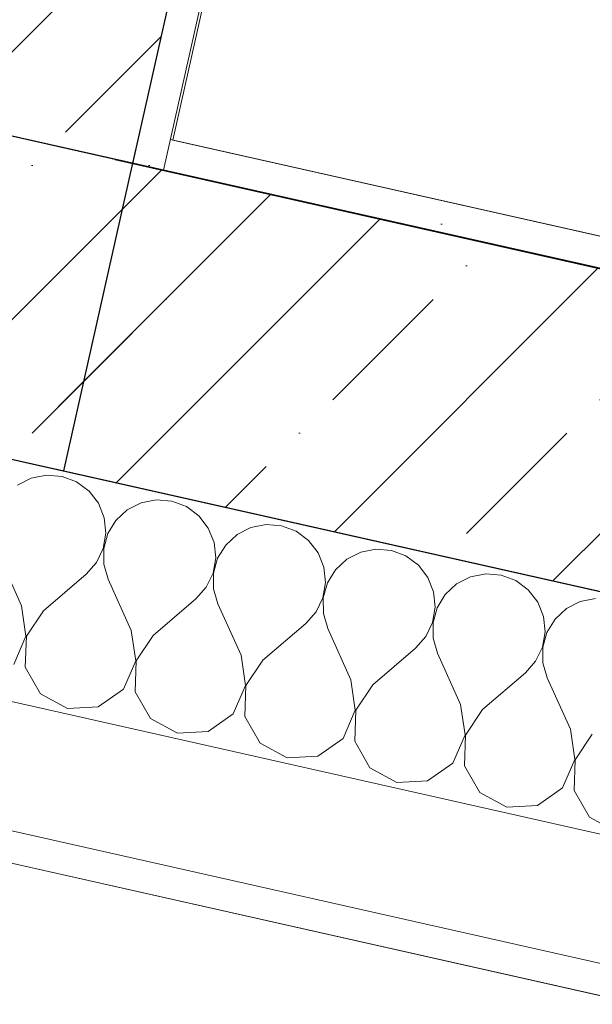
# Model space of a CAD drawing. Header units: millimetres. Extents: x -7218036 to -6523761, y 6117771 to 6337028.
# Tile 74 of 223: x -7150070 to -7149707, y 6128378 to 6129003. Entities that reach past the tile are written whole.
import ezdxf
from ezdxf.enums import TextEntityAlignment as Align

# ---------------------------------------------------------------- set-up
doc = ezdxf.new("R2010")
doc.units = ezdxf.units.MM
doc.header["$MEASUREMENT"] = 0
doc.linetypes.add('Штрихпунктирная', pattern=[670.277762, 352.777767, -176.388884, 0, -141.111112])
for name, color, linetype in [('S - квартира_помещение.АР', 7, 'Continuous'), ('АР-Стены_внешние_.АР', 7, 'Continuous'), ('АР-Стены_внутренние_пилоны.АР', 7, 'Continuous'), ('АР-Чертеж-Оси_Осевые размеры.АР', 7, 'Continuous')]:
    doc.layers.add(name, color=color, linetype=linetype)
for name, color, linetype, lineweight in [('АР-Стены_внешние_.АР_Ном._пера__1', 7, 'Continuous', 30), ('АР-Стены_внешние_.АР_Ном._пера__120', 7, 'Continuous', 0), ('АР-Стены_внутренние_пилоны.АР_Ном._пера__1', 7, 'Continuous', 15), ('АР-Чертеж-Оси_Осевые размеры.АР_Ном._пера__120', 7, 'Continuous', 0)]:
    doc.layers.add(name, color=color, linetype=linetype, lineweight=lineweight)
doc.styles.add('РЎР“Р•РќР•Р\xa0Р\x98Р\xa0_РЎРўР\x98Р›Р¬_2', font='GOTHIC.TTF')
pattern_1 = [(45, (-6566190.34, 6563027.8), (-111.369318, 111.369318), [0, -105, 0, -157.5]), (110, (-6565840.34, 6563027.8), (148.001588, 53.868173), [0, -77, 0, -133])]
pattern_2 = [(45, (-6566190.34, 6562677.8), (-84.852814, 84.852814), []), (45, (-6566232.77, 6562720.22), (-84.852814, 84.852814), [90, -30, 0, -30])]

# ---------------------------------------------------------------- blocks, each defined once
blk = doc.blocks.new('*X76', base_point=(-6566190.34, 6562677.79))
at = {"layer": 'АР-Стены_внешние_.АР_Ном._пера__1', "color": 7, "linetype": 'Continuous', "lineweight": 0}
for p, q in [((-7150063.03, 6128712.1), (-7150071.81, 6128707.63)), ((-7150053.36, 6128714), (-7150063.03, 6128712.1)), ((-7150043.54, 6128713.19), (-7150053.36, 6128714)), ((-7150034.31, 6128709.73), (-7150043.54, 6128713.19)), ((-7150026.39, 6128703.87), (-7150034.31, 6128709.73)), ((-7150020.36, 6128696.08), (-7150026.39, 6128703.87)), ((-7149983.67, 6128698.35), (-7149993.33, 6128696.45)), ((-7149973.85, 6128697.54), (-7149983.67, 6128698.35)), ((-7150016.7, 6128686.93), (-7150020.36, 6128696.08)), ((-7150002.11, 6128691.98), (-7150009.34, 6128685.28)), ((-7149993.33, 6128696.45), (-7150002.11, 6128691.98)), ((-7149964.62, 6128694.08), (-7149973.85, 6128697.54)), ((-7149956.69, 6128688.22), (-7149964.62, 6128694.08)), ((-7150015.67, 6128677.13), (-7150016.7, 6128686.93)), ((-7150009.34, 6128685.28), (-7150014.46, 6128676.86)), ((-7149950.67, 6128680.43), (-7149956.69, 6128688.22)), ((-7149947, 6128671.28), (-7149950.67, 6128680.43)), ((-7149923.64, 6128680.8), (-7149932.42, 6128676.33)), ((-7149913.97, 6128682.7), (-7149923.64, 6128680.8)), ((-7149904.15, 6128681.89), (-7149913.97, 6128682.7)), ((-7149894.93, 6128678.42), (-7149904.15, 6128681.89)), ((-7150017.36, 6128667.42), (-7150015.67, 6128677.13)), ((-7150014.46, 6128676.86), (-7150017.08, 6128667.36)), ((-7149932.42, 6128676.33), (-7149939.65, 6128669.63)), ((-7149887, 6128672.57), (-7149894.93, 6128678.42)), ((-7150021.64, 6128658.55), (-7150017.36, 6128667.42)), ((-7150017.08, 6128667.36), (-7150017.01, 6128657.51)), ((-7149945.98, 6128661.48), (-7149947, 6128671.28)), ((-7149939.65, 6128669.63), (-7149944.76, 6128661.21)), ((-7149880.98, 6128664.77), (-7149887, 6128672.57)), ((-7149844.28, 6128667.05), (-7149853.95, 6128665.15)), ((-7149834.46, 6128666.24), (-7149844.28, 6128667.05)), ((-7150069.29, 6128631.13), (-7150083.94, 6128663.7)), ((-7149947.67, 6128651.77), (-7149945.98, 6128661.48)), ((-7149944.76, 6128661.21), (-7149947.39, 6128651.71)), ((-7149877.31, 6128655.63), (-7149880.98, 6128664.77)), ((-7149862.73, 6128660.68), (-7149869.95, 6128653.97)), ((-7149853.95, 6128665.15), (-7149862.73, 6128660.68)), ((-7149825.24, 6128662.77), (-7149834.46, 6128666.24)), ((-7149817.31, 6128656.92), (-7149825.24, 6128662.77)), ((-7150028.18, 6128651.18), (-7150021.64, 6128658.55)), ((-7150017.01, 6128657.51), (-7150014.24, 6128648.05)), ((-7149876.29, 6128645.83), (-7149877.31, 6128655.63)), ((-7149869.95, 6128653.97), (-7149875.07, 6128645.55)), ((-7149811.28, 6128649.12), (-7149817.31, 6128656.92)), ((-7150055.35, 6128628), (-7150028.18, 6128651.18)), ((-7149999.6, 6128615.47), (-7150014.24, 6128648.05)), ((-7149951.95, 6128642.89), (-7149947.67, 6128651.77)), ((-7149947.39, 6128651.71), (-7149947.31, 6128641.85)), ((-7149807.62, 6128639.97), (-7149811.28, 6128649.12)), ((-7149784.26, 6128649.5), (-7149793.04, 6128645.02)), ((-7149774.59, 6128651.4), (-7149784.26, 6128649.5)), ((-7149764.77, 6128650.59), (-7149774.59, 6128651.4)), ((-7149755.54, 6128647.12), (-7149764.77, 6128650.59)), ((-7149958.49, 6128635.53), (-7149951.95, 6128642.89)), ((-7149947.31, 6128641.85), (-7149944.55, 6128632.4)), ((-7149877.98, 6128636.12), (-7149876.29, 6128645.83)), ((-7149875.07, 6128645.55), (-7149877.69, 6128636.06)), ((-7149793.04, 6128645.02), (-7149800.26, 6128638.32)), ((-7149747.62, 6128641.27), (-7149755.54, 6128647.12)), ((-7149985.66, 6128612.34), (-7149958.49, 6128635.53)), ((-7149882.26, 6128627.24), (-7149877.98, 6128636.12)), ((-7149877.69, 6128636.06), (-7149877.62, 6128626.2)), ((-7149806.59, 6128630.17), (-7149807.62, 6128639.97)), ((-7149800.26, 6128638.32), (-7149805.38, 6128629.9)), ((-7149741.59, 6128633.47), (-7149747.62, 6128641.27)), ((-7149704.9, 6128635.75), (-7149714.56, 6128633.84)), ((-7150066.45, 6128611.81), (-7150069.29, 6128631.13)), ((-7149929.9, 6128599.82), (-7149944.55, 6128632.4)), ((-7149808.28, 6128620.47), (-7149806.59, 6128630.17)), ((-7149805.38, 6128629.9), (-7149808, 6128620.4)), ((-7149737.93, 6128624.32), (-7149741.59, 6128633.47)), ((-7149723.34, 6128629.37), (-7149730.57, 6128622.67)), ((-7149714.56, 6128633.84), (-7149723.34, 6128629.37)), ((-7150055.35, 6128628), (-7150066.17, 6128611.75)), ((-7149888.8, 6128619.87), (-7149882.26, 6128627.24)), ((-7149877.62, 6128626.2), (-7149874.86, 6128616.74)), ((-7149736.9, 6128614.52), (-7149737.93, 6128624.32)), ((-7149915.97, 6128596.69), (-7149888.8, 6128619.87)), ((-7149860.21, 6128584.17), (-7149874.86, 6128616.74)), ((-7149812.56, 6128611.59), (-7149808.28, 6128620.47)), ((-7149808, 6128620.4), (-7149807.93, 6128610.55)), ((-7149730.57, 6128622.67), (-7149735.69, 6128614.25)), ((-7150074.19, 6128593.9), (-7150066.45, 6128611.81)), ((-7150066.17, 6128611.75), (-7150066.84, 6128592.24)), ((-7149996.76, 6128596.16), (-7149999.6, 6128615.47)), ((-7149985.66, 6128612.34), (-7149996.48, 6128596.1)), ((-7149819.1, 6128604.22), (-7149812.56, 6128611.59)), ((-7149807.93, 6128610.55), (-7149805.17, 6128601.09)), ((-7149738.59, 6128604.82), (-7149736.9, 6128614.52)), ((-7149735.69, 6128614.25), (-7149738.31, 6128604.75)), ((-7149846.27, 6128581.04), (-7149819.1, 6128604.22)), ((-7149742.87, 6128595.94), (-7149738.59, 6128604.82)), ((-7149738.31, 6128604.75), (-7149738.24, 6128594.9)), ((-7149927.07, 6128580.51), (-7149929.9, 6128599.82)), ((-7149790.52, 6128568.52), (-7149805.17, 6128601.09)), ((-7150066.84, 6128592.24), (-7150057.15, 6128575.3)), ((-7150004.5, 6128578.24), (-7149996.76, 6128596.16)), ((-7149996.48, 6128596.1), (-7149997.14, 6128576.59)), ((-7149915.97, 6128596.69), (-7149926.79, 6128580.45)), ((-7149749.41, 6128588.57), (-7149742.87, 6128595.94)), ((-7149738.24, 6128594.9), (-7149735.47, 6128585.44)), ((-7149776.58, 6128565.39), (-7149749.41, 6128588.57)), ((-7149720.83, 6128552.87), (-7149735.47, 6128585.44)), ((-7149934.81, 6128562.59), (-7149927.07, 6128580.51)), ((-7149926.79, 6128580.45), (-7149927.45, 6128560.94)), ((-7149857.38, 6128564.86), (-7149860.21, 6128584.17)), ((-7149846.27, 6128581.04), (-7149857.09, 6128564.8)), ((-7150057.15, 6128575.3), (-7150040, 6128565.98)), ((-7150020.51, 6128567.07), (-7150004.5, 6128578.24)), ((-7149997.14, 6128576.59), (-7149987.45, 6128559.65)), ((-7150040, 6128565.98), (-7150020.51, 6128567.07)), ((-7149787.68, 6128549.21), (-7149790.52, 6128568.52)), ((-7149950.81, 6128551.42), (-7149934.81, 6128562.59)), ((-7149927.45, 6128560.94), (-7149917.76, 6128544)), ((-7149865.12, 6128546.94), (-7149857.38, 6128564.86)), ((-7149857.09, 6128564.8), (-7149857.76, 6128545.29)), ((-7149776.58, 6128565.39), (-7149787.4, 6128549.14)), ((-7149987.45, 6128559.65), (-7149970.3, 6128550.33)), ((-7149970.3, 6128550.33), (-7149950.81, 6128551.42)), ((-7149795.42, 6128531.29), (-7149787.68, 6128549.21)), ((-7149787.4, 6128549.14), (-7149788.07, 6128529.64)), ((-7149717.99, 6128533.56), (-7149720.83, 6128552.87)), ((-7149706.89, 6128549.74), (-7149717.71, 6128533.49)), ((-7149917.76, 6128544), (-7149900.61, 6128534.68)), ((-7149881.12, 6128535.77), (-7149865.12, 6128546.94)), ((-7149857.76, 6128545.29), (-7149848.07, 6128528.34)), ((-7149900.61, 6128534.68), (-7149881.12, 6128535.77)), ((-7149811.43, 6128520.12), (-7149795.42, 6128531.29)), ((-7149788.07, 6128529.64), (-7149778.38, 6128512.69)), ((-7149725.73, 6128515.64), (-7149717.99, 6128533.56)), ((-7149717.71, 6128533.49), (-7149718.37, 6128513.98)), ((-7149848.07, 6128528.34), (-7149830.92, 6128519.03)), ((-7149830.92, 6128519.03), (-7149811.43, 6128520.12)), ((-7149778.38, 6128512.69), (-7149761.23, 6128503.37)), ((-7149741.74, 6128504.46), (-7149725.73, 6128515.64)), ((-7149718.37, 6128513.98), (-7149708.68, 6128497.04)), ((-7149761.23, 6128503.37), (-7149741.74, 6128504.46)), ((-7149708.68, 6128497.04), (-7149691.53, 6128487.72))]:
    blk.add_line(p, q, dxfattribs=at)
blk = doc.blocks.new('Стена_8_7', base_point=(-7146020.98, 6128018.44))
at = {"layer": 'АР-Стены_внешние_.АР', "linetype": 'Continuous', "lineweight": 0, "true_color": 0x000000}
h = blk.add_hatch(dxfattribs=at)
h.set_pattern_fill('ШТУКАТУРКА__ГИПС_01_0007', color=18, style=0, pattern_type=2)
h.set_pattern_definition(pattern_1)
h.paths.add_polyline_path([(-7149974.65, 6128926.86), (-7149994.16, 6128931.24), (-7149998.54, 6128911.73), (-7149979.03, 6128907.35)])
h = blk.add_hatch(dxfattribs=at)
h.set_pattern_fill('ШТУКАТУРКА__ГИПС_01_0007', color=18, style=0, pattern_type=2)
h.set_pattern_definition(pattern_1)
h.paths.add_polyline_path([(-7149979.03, 6128907.35), (-7149187.23, 6128729.52), (-7149182.85, 6128749.04), (-7149974.65, 6128926.86)])
h = blk.add_hatch(dxfattribs=at)
h.set_pattern_fill('БЛОКИ_БЕТОННЫЕ_ЭФФЕКТИВН_76', color=18, style=0, pattern_type=2)
h.set_pattern_definition([(45, (-6566190.34, 6562677.8), (-127.27922, 127.27922), [])])
h.paths.add_polyline_path([(-7150042.37, 6128716.59), (-7149231.06, 6128534.38), (-7149187.23, 6128729.52), (-7149998.54, 6128911.73)])
at = {"layer": 'АР-Стены_внешние_.АР_Ном._пера__1', "color": 7, "linetype": 'Continuous', "lineweight": 30}
for p, q in [((-7149998.54, 6128911.73), (-7149994.16, 6128931.24)), ((-7150042.37, 6128716.59), (-7149998.54, 6128911.73))]:
    blk.add_line(p, q, dxfattribs=at)
at = {"layer": 'АР-Стены_внешние_.АР_Ном._пера__1', "color": 7, "linetype": 'Continuous', "lineweight": 15}
for p, q in [((-7149187.23, 6128729.52), (-7149998.54, 6128911.73)), ((-7150286.29, 6128771.37), (-7150042.37, 6128716.59)), ((-7150042.37, 6128716.59), (-7149231.06, 6128534.38))]:
    blk.add_line(p, q, dxfattribs=at)
at = {"layer": 'АР-Стены_внешние_.АР_Ном._пера__1', "color": 7, "linetype": 'Continuous', "lineweight": 0}
for p, q in [((-7150449.74, 6128654.34), (-7149263.93, 6128388.03)), ((-7150495.5, 6128582.63), (-7149281.46, 6128309.97))]:
    blk.add_line(p, q, dxfattribs=at)
at = {"layer": 'АР-Стены_внешние_.АР_Ном._пера__1', "color": 7, "linetype": 'Continuous', "lineweight": 0, "flags": 128}
for points in [[(-7149182.85, 6128749.04), (-7149974.65, 6128926.86)], [(-7150506.94, 6128564.7), (-7149285.84, 6128290.46)]]:
    blk.add_lwpolyline(points, dxfattribs=at)
at = {"layer": 'АР-Стены_внешние_.АР', "color": 7, "lineweight": 0}
blk.add_blockref('*X76', (-6566190.34, 6562677.79), dxfattribs=at)
blk = doc.blocks.new('Стена_138_7', base_point=(-7149209.14, 6128631.99))
at = {"layer": 'АР-Стены_внутренние_пилоны.АР', "linetype": 'Continuous', "lineweight": 0, "true_color": 0x000000}
h = blk.add_hatch(dxfattribs=at)
h.set_pattern_fill('ЖЕЛЕЗОБЕТОН__PROJECT__0007', color=18, style=0, pattern_type=2)
h.set_pattern_definition(pattern_2)
h.paths.add_polyline_path([(-7149187.23, 6128729.56), (-7150192.19, 6128955.25), (-7150236.02, 6128760.11), (-7149231.05, 6128534.42)])
at = {"layer": 'АР-Стены_внутренние_пилоны.АР_Ном._пера__1', "color": 7, "linetype": 'Continuous', "lineweight": 30, "flags": 128}
for points in [[(-7149187.23, 6128729.56), (-7150192.19, 6128955.25)], [(-7150236.02, 6128760.11), (-7149231.05, 6128534.42)]]:
    blk.add_lwpolyline(points, dxfattribs=at)
blk = doc.blocks.new('Стена_145_7', base_point=(-7149998.55, 6128911.69))
at = {"layer": 'АР-Стены_внешние_.АР', "linetype": 'Continuous', "lineweight": 0, "true_color": 0x000000}
h = blk.add_hatch(dxfattribs=at)
h.set_pattern_fill('ЖЕЛЕЗОБЕТОН__PROJECT__0007', color=18, style=0, pattern_type=2)
h.set_pattern_definition(pattern_2)
h.paths.add_polyline_path([(-7149998.55, 6128911.69), (-7149742.17, 6130053.29), (-7149986.09, 6130108.08), (-7150242.48, 6128966.47)])
h = blk.add_hatch(dxfattribs=at)
h.set_pattern_fill('ШТУКАТУРКА__ГИПС_01_0007', color=18, style=0, pattern_type=2)
h.set_pattern_definition(pattern_1)
h.paths.add_polyline_path([(-7149979.04, 6128907.3), (-7149722.65, 6130048.91), (-7149742.17, 6130053.29), (-7149998.55, 6128911.69)])
h = blk.add_hatch(dxfattribs=at)
h.set_pattern_fill('ЖЕЛЕЗОБЕТОН__PROJECT__0007', color=18, style=0, pattern_type=2)
h.set_pattern_definition(pattern_2)
h.paths.add_polyline_path([(-7149994.16, 6128931.24), (-7150238.08, 6128986.02), (-7150242.47, 6128966.51), (-7149998.54, 6128911.73)])
h = blk.add_hatch(dxfattribs=at)
h.set_pattern_fill('ЖЕЛЕЗОБЕТОН__PROJECT__0007', color=18, style=0, pattern_type=2)
h.set_pattern_definition(pattern_2)
h.paths.add_polyline_path([(-7149998.54, 6128911.73), (-7150242.47, 6128966.51), (-7150286.29, 6128771.37), (-7150042.37, 6128716.59)])
at = {"layer": 'АР-Стены_внешние_.АР_Ном._пера__1', "color": 7, "linetype": 'Continuous', "lineweight": 30}
for p, q in [((-7149998.55, 6128911.69), (-7149742.17, 6130053.29)), ((-7149998.54, 6128911.73), (-7149994.16, 6128931.24)), ((-7150042.37, 6128716.59), (-7149998.54, 6128911.73))]:
    blk.add_line(p, q, dxfattribs=at)
at = {"layer": 'АР-Стены_внешние_.АР_Ном._пера__1', "color": 7, "linetype": 'Continuous', "lineweight": 15}
blk.add_line((-7150286.29, 6128771.37), (-7150042.37, 6128716.59), dxfattribs=at)
at = {"layer": 'АР-Стены_внешние_.АР_Ном._пера__1', "color": 7, "linetype": 'Continuous', "lineweight": 0, "flags": 128}
for points in [[(-7149979.04, 6128907.3), (-7149722.65, 6130048.91)], [(-7149979.04, 6128907.3), (-7149998.55, 6128911.69)]]:
    blk.add_lwpolyline(points, dxfattribs=at)
at = {"layer": 'АР-Стены_внешние_.АР_Ном._пера__1', "color": 7, "linetype": 'Continuous', "lineweight": 30, "flags": 128}
blk.add_lwpolyline([(-7149998.55, 6128911.69), (-7150242.48, 6128966.47)], dxfattribs=at)
blk = doc.blocks.new('Стандартный Маркер Сетки[103]_7', base_point=(-7217047.88, 6143970.27))
at = {"layer": 'АР-Чертеж-Оси_Осевые размеры.АР_Ном._пера__120', "color": 7, "linetype": 'Штрихпунктирная', "lineweight": 0}
blk.add_line((-7216072.19, 6143751.13), (-7137130.99, 6126021.36), dxfattribs=at)
at = {"layer": 'АР-Чертеж-Оси_Осевые размеры.АР_Ном._пера__120', "color": 7, "lineweight": 0, "style": 'РЎР“Р•РќР•Р\xa0Р\x98Р\xa0_РЎРўР\x98Р›Р¬_2'}
for tag, p in [('AC_MarkerText_1_0', (-7217465.8, 6144260.91)), ('AC_MarkerText_1_1', (-7135597.52, 6125873.73))]:
    blk.add_attdef(tag, text='', height=350, rotation=347.34172, dxfattribs=at).set_placement(p, align=Align.TOP_CENTER)
blk = doc.blocks.new('Стандартный Маркер Сетки[106]_7', base_point=(-7217047.88, 6143970.27))
at = {"layer": 'АР-Чертеж-Оси_Осевые размеры.АР_Ном._пера__120', "color": 7, "linetype": 'Штрихпунктирная', "lineweight": 0}
blk.add_line((-7216072.19, 6143751.13), (-7137130.99, 6126021.36), dxfattribs=at)
at = {"layer": 'АР-Чертеж-Оси_Осевые размеры.АР_Ном._пера__120', "color": 7, "lineweight": 0, "style": 'РЎР“Р•РќР•Р\xa0Р\x98Р\xa0_РЎРўР\x98Р›Р¬_2'}
for tag, p in [('AC_MarkerText_1_0', (-7217465.8, 6144260.91)), ('AC_MarkerText_1_1', (-7135597.52, 6125873.73))]:
    blk.add_attdef(tag, text='', height=350, rotation=347.34172, dxfattribs=at).set_placement(p, align=Align.TOP_CENTER)
blk = doc.blocks.new('Стандартный Маркер Сетки[109]_7', base_point=(-7217047.88, 6143970.27))
at = {"layer": 'АР-Чертеж-Оси_Осевые размеры.АР_Ном._пера__120', "color": 7, "linetype": 'Штрихпунктирная', "lineweight": 0}
blk.add_line((-7216072.19, 6143751.13), (-7137130.99, 6126021.36), dxfattribs=at)
at = {"layer": 'АР-Чертеж-Оси_Осевые размеры.АР_Ном._пера__120', "color": 7, "lineweight": 0, "style": 'РЎР“Р•РќР•Р\xa0Р\x98Р\xa0_РЎРўР\x98Р›Р¬_2'}
for tag, p in [('AC_MarkerText_1_0', (-7217465.8, 6144260.91)), ('AC_MarkerText_1_1', (-7135597.52, 6125873.73))]:
    blk.add_attdef(tag, text='', height=350, rotation=347.34172, dxfattribs=at).set_placement(p, align=Align.TOP_CENTER)
blk = doc.blocks.new('Стандартный Маркер Сетки[112]_7', base_point=(-7217047.88, 6143970.27))
at = {"layer": 'АР-Чертеж-Оси_Осевые размеры.АР_Ном._пера__120', "color": 7, "linetype": 'Штрихпунктирная', "lineweight": 0}
blk.add_line((-7216072.19, 6143751.13), (-7137130.99, 6126021.36), dxfattribs=at)
at = {"layer": 'АР-Чертеж-Оси_Осевые размеры.АР_Ном._пера__120', "color": 7, "lineweight": 0, "style": 'РЎР“Р•РќР•Р\xa0Р\x98Р\xa0_РЎРўР\x98Р›Р¬_2'}
for tag, p in [('AC_MarkerText_1_0', (-7217465.8, 6144260.91)), ('AC_MarkerText_1_1', (-7135597.52, 6125873.73))]:
    blk.add_attdef(tag, text='', height=350, rotation=347.34172, dxfattribs=at).set_placement(p, align=Align.TOP_CENTER)

msp = doc.modelspace()

# ---------------------------------------------------------------- linework, layer by layer
at = {"layer": 'S - квартира_помещение.АР', "color": 254, "linetype": 'Continuous', "lineweight": 0, "true_color": 0xffe1c4, "flags": 128}
msp.add_lwpolyline([(-7146743.551, 6128201.015), (-7145549.256, 6133518.565), (-7148778.804, 6134243.91), (-7149973.1, 6128926.355)], close=True, dxfattribs=at)
at = {"layer": 'АР-Стены_внешние_.АР_Ном._пера__120', "color": 7, "linetype": 'Continuous', "lineweight": 15}
msp.add_lwpolyline([(-7160678.785, 6147703.818), (-7156649.072, 6146798.809), (-7157102.655, 6144779.134), (-7154526.85, 6144200.653), (-7153728.101, 6147757.246), (-7144244.35, 6145627.314), (-7144673.9, 6143714.694), (-7141863.391, 6143083.501), (-7141660.612, 6143986.413), (-7137523.764, 6143057.351), (-7140042.701, 6131841.269), (-7141245.684, 6126484.744), (-7164350.663, 6131673.721)], dxfattribs=at)

# ---------------------------------------------------------------- block references
at = {"layer": 'АР-Стены_внешние_.АР', "color": 7, "lineweight": 0}
for name, p in [('Стена_145_7', (-7149998.551, 6128911.685)), ('Стена_8_7', (-7146020.979, 6128018.437))]:
    msp.add_blockref(name, p, dxfattribs=at)
at = {"layer": 'АР-Стены_внутренние_пилоны.АР', "color": 7, "lineweight": 0}
msp.add_blockref('Стена_138_7', (-7149209.138, 6128631.986), dxfattribs=at)
at = {"layer": 'АР-Чертеж-Оси_Осевые размеры.АР', "color": 8, "linetype": 'Continuous', "lineweight": 15}
for name in ['Стандартный Маркер Сетки[103]_7', 'Стандартный Маркер Сетки[106]_7', 'Стандартный Маркер Сетки[109]_7', 'Стандартный Маркер Сетки[112]_7']:
    msp.add_blockref(name, (-7217047.883, 6143970.265), dxfattribs=at)

doc.saveas('drawing.dxf')
